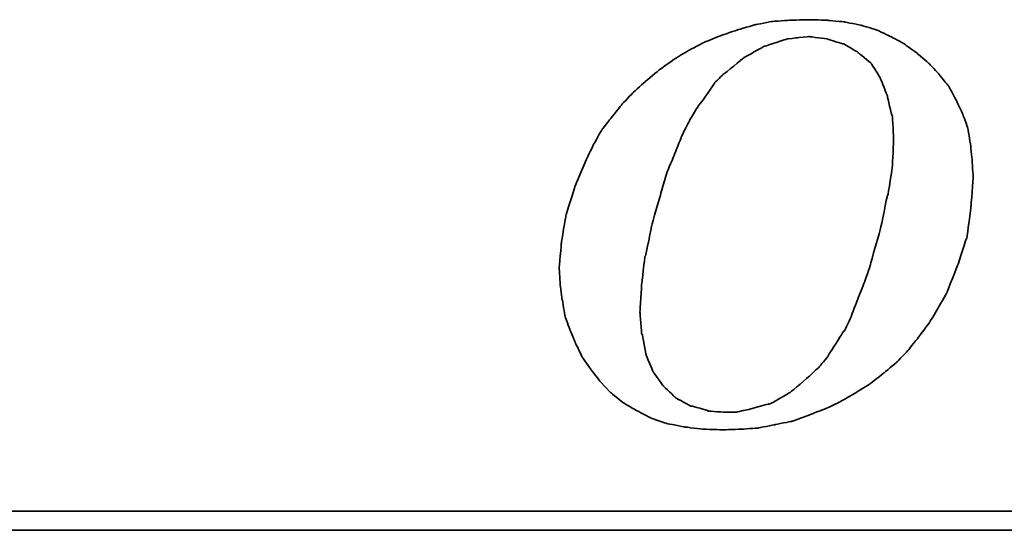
# Model space of a CAD drawing. Header units: millimetres. Extents: x 2505 to 2756, y 160 to 266.
# Tile 36 of 53: x 2685 to 2693, y 194 to 198. Entities that reach past the tile are written whole.
import ezdxf

# ---------------------------------------------------------------- set-up
doc = ezdxf.new("R2010")
doc.units = ezdxf.units.MM
doc.header["$LTSCALE"] = 0.2
doc.layers.add('2', color=7, linetype='Continuous')
doc.layers.add('layer 1', color=7, linetype='Continuous')

# ---------------------------------------------------------------- blocks, each defined once
blk = doc.blocks.new('TBI MOTION logo(完整正式版)')
at = {"layer": 'layer 1', "color": 22, "lineweight": 35}
for points, knots in [([(-11.34375, -6.98375), (-11.34375, -6.98375), (-10.91375, -7.43875), (-10.91375, -7.43875), (-10.91375, -7.43875), (-10.91375, -7.43875), (-10.38625, -7.87125), (-10.38625, -7.87125), (-10.38625, -7.87125), (-10.38625, -7.87125), (-9.81125, -8.20375), (-9.81125, -8.20375), (-9.81125, -8.20375), (-9.81125, -8.20375), (-9.21125, -8.51875), (-9.21125, -8.51875), (-9.21125, -8.51875), (-9.21125, -8.51875), (-8.51625, -8.75875), (-8.51625, -8.75875), (-8.51625, -8.75875), (-8.51625, -8.75875), (-7.77125, -8.90375), (-7.77125, -8.90375), (-7.77125, -8.90375), (-7.77125, -8.90375), (-6.97875, -8.99875), (-6.97875, -8.99875), (-6.97875, -8.99875), (-6.97875, -8.99875), (-6.14125, -9.02375), (-6.14125, -9.02375), (-6.14125, -9.02375), (-6.14125, -9.02375), (-5.37125, -8.99875), (-5.37125, -8.99875), (-5.37125, -8.99875), (-5.37125, -8.99875), (-4.65375, -8.94875), (-4.65375, -8.94875), (-4.65375, -8.94875), (-4.65375, -8.94875), (-3.93375, -8.80625), (-3.93375, -8.80625), (-3.93375, -8.80625), (-3.93375, -8.80625), (-3.21375, -8.66375), (-3.21375, -8.66375), (-3.21375, -8.66375), (-3.21375, -8.66375), (-2.49375, -8.39875), (-2.49375, -8.39875), (-2.49375, -8.39875), (-2.49375, -8.39875), (-1.79875, -8.13375), (-1.79875, -8.13375), (-1.79875, -8.13375), (-1.79875, -8.13375), (-1.17375, -7.84375), (-1.17375, -7.84375), (-1.17375, -7.84375), (-1.17375, -7.84375), (-0.52375, -7.46375), (-0.52375, -7.46375), (-0.52375, -7.46375), (-0.52375, -7.46375), (0.10124, -7.07875), (0.10124, -7.07875), (0.10124, -7.07875), (0.10124, -7.07875), (0.67625, -6.62375), (0.67625, -6.62375), (0.67625, -6.62375), (0.67625, -6.62375), (1.24874, -6.14375), (1.24874, -6.14375), (1.24874, -6.14375), (1.24874, -6.14375), (1.72874, -5.64125), (1.72874, -5.64125), (1.72874, -5.64125), (1.72874, -5.64125), (2.18624, -5.06375), (2.18624, -5.06375), (2.18624, -5.06375), (2.18624, -5.06375), (2.61625, -4.48874), (2.61625, -4.48874), (2.61625, -4.48874), (2.61625, -4.48874), (3.00125, -3.83874), (3.00125, -3.83874), (3.00125, -3.83874), (3.00125, -3.83874), (3.36124, -3.21374), (3.36124, -3.21374), (3.36124, -3.21374), (3.36124, -3.21374), (3.84374, -1.99125), (3.84374, -1.99125), (3.84374, -1.99125), (3.84374, -1.99125), (4.22625, -0.81875), (4.22625, -0.81875), (4.22625, -0.81875), (4.22625, -0.81875), (4.39125, 0.45624), (4.39125, 0.45624), (4.39125, 0.45624), (4.39125, 0.45624), (4.48874, 1.70124), (4.48874, 1.70124), (4.48874, 1.70124), (4.48874, 1.70124), (4.43874, 2.44625), (4.43874, 2.44625), (4.43874, 2.44625), (4.43874, 2.44625), (4.36874, 3.14125), (4.36874, 3.14125), (4.36874, 3.14125), (4.36874, 3.14125), (4.25125, 3.81125), (4.25125, 3.81125), (4.25125, 3.81125), (4.25125, 3.81125), (4.03124, 4.41125), (4.03124, 4.41125), (4.03124, 4.41125), (4.03124, 4.41125), (3.74374, 5.01125), (3.74374, 5.01125), (3.74374, 5.01125), (3.74374, 5.01125), (3.43124, 5.58875), (3.43124, 5.58875), (3.43124, 5.58875), (3.43124, 5.58875), (3.02625, 6.09125), (3.02625, 6.09125), (3.02625, 6.09125), (3.02625, 6.09125), (2.59374, 6.54875), (2.59374, 6.54875), (2.59374, 6.54875), (2.59374, 6.54875), (2.09124, 6.98125), (2.09124, 6.98125), (2.09124, 6.98125), (2.09124, 6.98125), (1.56124, 7.36625), (1.56124, 7.36625), (1.56124, 7.36625), (1.56124, 7.36625), (0.98624, 7.67625), (0.98624, 7.67625), (0.98624, 7.67625), (0.98624, 7.67625), (0.38624, 7.96375), (0.38624, 7.96375), (0.38624, 7.96375), (0.38624, 7.96375), (-0.25875, 8.15625), (-0.25875, 8.15625), (-0.25875, 8.15625), (-0.25875, 8.15625), (-0.98125, 8.30125), (-0.98125, 8.30125), (-0.98125, 8.30125), (-0.98125, 8.30125), (-1.70124, 8.37125), (-1.70124, 8.37125), (-1.70124, 8.37125), (-1.70124, 8.37125), (-2.49375, 8.39624), (-2.49375, 8.39624), (-2.49375, 8.39624), (-2.49375, 8.39624), (-3.28625, 8.37125), (-3.28625, 8.37125), (-3.28625, 8.37125), (-3.28625, 8.37125), (-4.05125, 8.32125), (-4.05125, 8.32125), (-4.05125, 8.32125), (-4.05125, 8.32125), (-4.77375, 8.18125), (-4.77375, 8.18125), (-4.77375, 8.18125), (-4.77375, 8.18125), (-5.51625, 7.96375), (-5.51625, 7.96375), (-5.51625, 7.96375), (-5.51625, 7.96375), (-6.21125, 7.72625), (-6.21125, 7.72625), (-6.21125, 7.72625), (-6.21125, 7.72625), (-6.92875, 7.43625), (-6.92875, 7.43625), (-6.92875, 7.43625), (-6.92875, 7.43625), (-7.57875, 7.10125), (-7.57875, 7.10125), (-7.57875, 7.10125), (-7.57875, 7.10125), (-8.24875, 6.69125), (-8.24875, 6.69125), (-8.24875, 6.69125), (-8.24875, 6.69125), (-8.84875, 6.26125), (-8.84875, 6.26125), (-8.84875, 6.26125), (-8.84875, 6.26125), (-9.42625, 5.78125), (-9.42625, 5.78125), (-9.42625, 5.78125), (-9.42625, 5.78125), (-9.95375, 5.30125), (-9.95375, 5.30125), (-9.95375, 5.30125), (-9.95375, 5.30125), (-10.43375, 4.79624), (-10.43375, 4.79624), (-10.43375, 4.79624), (-10.43375, 4.79624), (-10.88875, 4.22125), (-10.88875, 4.22125), (-10.88875, 4.22125), (-10.88875, 4.22125), (-11.29875, 3.69375), (-11.29875, 3.69375), (-11.29875, 3.69375), (-11.29875, 3.69375), (-11.63375, 3.09125), (-11.63375, 3.09125), (-11.63375, 3.09125), (-11.63375, 3.09125), (-11.91875, 2.49625), (-11.91875, 2.49625), (-11.91875, 2.49625), (-11.91875, 2.49625), (-12.44875, 1.24625), (-12.44875, 1.24625), (-12.44875, 1.24625), (-12.44875, 1.24625), (-12.80875, 0.06874), (-12.80875, 0.06874), (-12.80875, 0.06874), (-12.80875, 0.06874), (-12.99875, -1.07875), (-12.99875, -1.07875), (-12.99875, -1.07875), (-12.99875, -1.07875), (-13.09375, -2.18375), (-13.09375, -2.18375), (-13.09375, -2.18375), (-13.09375, -2.18375), (-13.04875, -2.85375), (-13.04875, -2.85375), (-13.04875, -2.85375), (-13.04875, -2.85375), (-12.97375, -3.50375), (-12.97375, -3.50375), (-12.97375, -3.50375), (-12.97375, -3.50375), (-12.95375, -3.50375), (-12.95375, -3.50375), (-12.95375, -3.50375), (-12.95375, -3.50375), (-12.85375, -4.17375), (-12.85375, -4.17375), (-12.85375, -4.17375), (-12.85375, -4.17375), (-12.63875, -4.77624), (-12.63875, -4.77624), (-12.63875, -4.77624), (-12.63875, -4.77624), (-12.39875, -5.35125), (-12.39875, -5.35125), (-12.39875, -5.35125), (-12.39875, -5.35125), (-12.11375, -5.92875), (-12.11375, -5.92875), (-12.11375, -5.92875), (-12.11375, -5.92875), (-11.75375, -6.45375), (-11.75375, -6.45375), (-11.75375, -6.45375), (-11.75375, -6.45375), (-11.34375, -6.98375), (-11.34375, -6.98375)], [0, 0, 0, 0, 0.01369863, 0.01369863, 0.01369863, 0.01369864, 0.02739726, 0.02739726, 0.02739726, 0.02739727, 0.04109589, 0.04109589, 0.04109589, 0.0410959, 0.05479452, 0.05479452, 0.05479452, 0.05479453, 0.06849315, 0.06849315, 0.06849315, 0.06849316, 0.08219178, 0.08219178, 0.08219178, 0.08219179, 0.09589041, 0.09589041, 0.09589041, 0.09589042, 0.10958904, 0.10958904, 0.10958904, 0.10958905, 0.12328767, 0.12328767, 0.12328767, 0.12328768, 0.1369863, 0.1369863, 0.1369863, 0.13698631, 0.15068493, 0.15068493, 0.15068493, 0.15068494, 0.16438356, 0.16438356, 0.16438356, 0.16438357, 0.17808219, 0.17808219, 0.17808219, 0.1780822, 0.19178082, 0.19178082, 0.19178082, 0.19178083, 0.20547945, 0.20547945, 0.20547945, 0.20547946, 0.21917808, 0.21917808, 0.21917808, 0.21917809, 0.23287671, 0.23287671, 0.23287671, 0.23287672, 0.24657534, 0.24657534, 0.24657534, 0.24657535, 0.26027397, 0.26027397, 0.26027397, 0.26027398, 0.2739726, 0.2739726, 0.2739726, 0.27397261, 0.28767123, 0.28767123, 0.28767123, 0.28767124, 0.30136986, 0.30136986, 0.30136986, 0.30136987, 0.31506849, 0.31506849, 0.31506849, 0.3150685, 0.32876712, 0.32876712, 0.32876712, 0.32876713, 0.34246575, 0.34246575, 0.34246575, 0.34246576, 0.35616438, 0.35616438, 0.35616438, 0.35616439, 0.36986301, 0.36986301, 0.36986301, 0.36986302, 0.38356164, 0.38356164, 0.38356164, 0.38356165, 0.39726027, 0.39726027, 0.39726027, 0.39726028, 0.4109589, 0.4109589, 0.4109589, 0.41095891, 0.42465753, 0.42465753, 0.42465753, 0.42465754, 0.43835616, 0.43835616, 0.43835616, 0.43835617, 0.45205479, 0.45205479, 0.45205479, 0.4520548, 0.46575342, 0.46575342, 0.46575342, 0.46575343, 0.47945205, 0.47945205, 0.47945205, 0.47945206, 0.49315068, 0.49315068, 0.49315068, 0.49315069, 0.50684932, 0.50684932, 0.50684932, 0.50684933, 0.52054795, 0.52054795, 0.52054795, 0.52054796, 0.53424658, 0.53424658, 0.53424658, 0.53424659, 0.54794521, 0.54794521, 0.54794521, 0.54794522, 0.56164384, 0.56164384, 0.56164384, 0.56164385, 0.57534247, 0.57534247, 0.57534247, 0.57534248, 0.5890411, 0.5890411, 0.5890411, 0.58904111, 0.60273973, 0.60273973, 0.60273973, 0.60273974, 0.61643836, 0.61643836, 0.61643836, 0.61643837, 0.63013699, 0.63013699, 0.63013699, 0.630137, 0.64383562, 0.64383562, 0.64383562, 0.64383563, 0.65753425, 0.65753425, 0.65753425, 0.65753426, 0.67123288, 0.67123288, 0.67123288, 0.67123289, 0.68493151, 0.68493151, 0.68493151, 0.68493152, 0.69863014, 0.69863014, 0.69863014, 0.69863015, 0.71232877, 0.71232877, 0.71232877, 0.71232878, 0.7260274, 0.7260274, 0.7260274, 0.72602741, 0.73972603, 0.73972603, 0.73972603, 0.73972604, 0.75342466, 0.75342466, 0.75342466, 0.75342467, 0.76712329, 0.76712329, 0.76712329, 0.7671233, 0.78082192, 0.78082192, 0.78082192, 0.78082193, 0.79452055, 0.79452055, 0.79452055, 0.79452056, 0.80821918, 0.80821918, 0.80821918, 0.80821919, 0.82191781, 0.82191781, 0.82191781, 0.82191782, 0.83561644, 0.83561644, 0.83561644, 0.83561645, 0.84931507, 0.84931507, 0.84931507, 0.84931508, 0.8630137, 0.8630137, 0.8630137, 0.86301371, 0.87671233, 0.87671233, 0.87671233, 0.87671234, 0.89041096, 0.89041096, 0.89041096, 0.89041097, 0.90410959, 0.90410959, 0.90410959, 0.9041096, 0.91780822, 0.91780822, 0.91780822, 0.91780823, 0.93150685, 0.93150685, 0.93150685, 0.93150686, 0.94520548, 0.94520548, 0.94520548, 0.94520549, 0.95890411, 0.95890411, 0.95890411, 0.95890412, 0.97260274, 0.97260274, 0.97260274, 0.97260275, 0.98630137, 0.98630137, 0.98630137, 0.98630138, 1, 1, 1, 1]), ([(-8.77875, 1.03124), (-8.77875, 1.03124), (-8.51625, 1.89625), (-8.51625, 1.89625), (-8.51625, 1.89625), (-8.51625, 1.89625), (-8.20375, 2.66375), (-8.20375, 2.66375), (-8.20375, 2.66375), (-8.20375, 2.66375), (-7.91625, 3.38125), (-7.91625, 3.38125), (-7.91625, 3.38125), (-7.91625, 3.38125), (-7.91625, 3.40624), (-7.91625, 3.40624), (-7.91625, 3.40624), (-7.91625, 3.40624), (-7.57875, 4.07624), (-7.57875, 4.07624), (-7.57875, 4.07624), (-7.57875, 4.07624), (-7.24375, 4.65125), (-7.24375, 4.65125), (-7.24375, 4.65125), (-7.24375, 4.65125), (-7.21875, 4.65125), (-7.21875, 4.65125), (-7.21875, 4.65125), (-7.21875, 4.65125), (-7.21875, 4.67624), (-7.21875, 4.67624), (-7.21875, 4.67624), (-7.21875, 4.67624), (-6.83625, 5.20375), (-6.83625, 5.20375), (-6.83625, 5.20375), (-6.83625, 5.20375), (-6.49875, 5.68625), (-6.49875, 5.68625), (-6.49875, 5.68625), (-6.49875, 5.68625), (-6.49875, 5.70625), (-6.49875, 5.70625), (-6.49875, 5.70625), (-6.49875, 5.70625), (-6.11625, 6.09125), (-6.11625, 6.09125), (-6.11625, 6.09125), (-6.11625, 6.09125), (-6.09125, 6.09125), (-6.09125, 6.09125), (-6.09125, 6.09125), (-6.09125, 6.09125), (-5.27375, 6.76625), (-5.27375, 6.76625), (-5.27375, 6.76625), (-5.27375, 6.76625), (-5.24875, 6.76625), (-5.24875, 6.76625), (-5.24875, 6.76625), (-5.24875, 6.76625), (-5.24875, 6.78625), (-5.24875, 6.78625), (-5.24875, 6.78625), (-5.24875, 6.78625), (-4.38875, 7.26624), (-4.38875, 7.26624), (-4.38875, 7.26624), (-4.38875, 7.26624), (-4.36125, 7.26624), (-4.36125, 7.26624), (-4.36125, 7.26624), (-4.36125, 7.26624), (-3.93375, 7.41125), (-3.93375, 7.41125), (-3.93375, 7.41125), (-3.93375, 7.41125), (-3.47375, 7.55625), (-3.47375, 7.55625), (-3.47375, 7.55625), (-3.47375, 7.55625), (-3.45375, 7.55625), (-3.45375, 7.55625), (-3.45375, 7.55625), (-3.45375, 7.55625), (-3.42875, 7.58124), (-3.42875, 7.58124), (-3.42875, 7.58124), (-3.42875, 7.58124), (-2.97375, 7.62625), (-2.97375, 7.62625), (-2.97375, 7.62625), (-2.97375, 7.62625), (-2.49375, 7.67625), (-2.49375, 7.67625), (-2.49375, 7.67625), (-2.49375, 7.67625), (-2.46875, 7.67625), (-2.46875, 7.67625), (-2.46875, 7.67625), (-2.46875, 7.67625), (-1.70124, 7.58124), (-1.70124, 7.58124), (-1.70124, 7.58124), (-1.70124, 7.58124), (-1.67875, 7.55625), (-1.67875, 7.55625), (-1.67875, 7.55625), (-1.67875, 7.55625), (-1.65375, 7.55625), (-1.65375, 7.55625), (-1.65375, 7.55625), (-1.65375, 7.55625), (-1.03125, 7.36625), (-1.03125, 7.36625), (-1.03125, 7.36625), (-1.03125, 7.36625), (-1.00625, 7.36625), (-1.00625, 7.36625), (-1.00625, 7.36625), (-1.00625, 7.36625), (-0.43124, 7.02624), (-0.43124, 7.02624), (-0.43124, 7.02624), (-0.43124, 7.02624), (-0.40625, 7.00624), (-0.40625, 7.00624), (-0.40625, 7.00624), (-0.40625, 7.00624), (0.12124, 6.57124), (0.12124, 6.57124), (0.12124, 6.57124), (0.12124, 6.57124), (0.14624, 6.54875), (0.14624, 6.54875), (0.14624, 6.54875), (0.14624, 6.54875), (0.17124, 6.52375), (0.17124, 6.52375), (0.17124, 6.52375), (0.17124, 6.52375), (0.55625, 5.89875), (0.55625, 5.89875), (0.55625, 5.89875), (0.55625, 5.89875), (0.55625, 5.87625), (0.55625, 5.87625), (0.55625, 5.87625), (0.55625, 5.87625), (0.84124, 5.15625), (0.84124, 5.15625), (0.84124, 5.15625), (0.84124, 5.15625), (0.84124, 5.13125), (0.84124, 5.13125), (0.84124, 5.13125), (0.84124, 5.13125), (1.03624, 4.31875), (1.03624, 4.31875), (1.03624, 4.31875), (1.03624, 4.31875), (1.05624, 4.31875), (1.05624, 4.31875), (1.05624, 4.31875), (1.05624, 4.31875), (1.05624, 4.29125), (1.05624, 4.29125), (1.05624, 4.29125), (1.05624, 4.29125), (1.10625, 3.33125), (1.10625, 3.33125), (1.10625, 3.33125), (1.10625, 3.33125), (1.10625, 3.30875), (1.10625, 3.30875), (1.10625, 3.30875), (1.10625, 3.30875), (1.05624, 2.20624), (1.05624, 2.20624), (1.05624, 2.20624), (1.05624, 2.20624), (1.05624, 2.18124), (1.05624, 2.18124), (1.05624, 2.18124), (1.05624, 2.18124), (0.86624, 0.93624), (0.86624, 0.93624), (0.86624, 0.93624), (0.86624, 0.93624), (0.84124, 0.93624), (0.84124, 0.93624), (0.84124, 0.93624), (0.84124, 0.93624), (0.55625, -0.45874), (0.55625, -0.45874), (0.55625, -0.45874), (0.55625, -0.45874), (0.12124, -1.99125), (0.12124, -1.99125), (0.12124, -1.99125), (0.12124, -1.99125), (0.12124, -2.01874), (0.12124, -2.01874), (0.12124, -2.01874), (0.12124, -2.01874), (-0.13874, -2.78375), (-0.13874, -2.78375), (-0.13874, -2.78375), (-0.13874, -2.78375), (-0.43124, -3.50375), (-0.43124, -3.50375), (-0.43124, -3.50375), (-0.43124, -3.50375), (-0.69375, -4.19875), (-0.69375, -4.19875), (-0.69375, -4.19875), (-0.69375, -4.19875), (-0.69375, -4.22375), (-0.69375, -4.22375), (-0.69375, -4.22375), (-0.69375, -4.22375), (-0.98125, -4.82374), (-0.98125, -4.82374), (-0.98125, -4.82374), (-0.98125, -4.82374), (-1.00625, -4.82374), (-1.00625, -4.82374), (-1.00625, -4.82374), (-1.00625, -4.82374), (-1.33875, -5.35125), (-1.33875, -5.35125), (-1.33875, -5.35125), (-1.33875, -5.35125), (-1.67875, -5.87875), (-1.67875, -5.87875), (-1.67875, -5.87875), (-1.67875, -5.87875), (-1.67875, -5.90375), (-1.67875, -5.90375), (-1.67875, -5.90375), (-1.67875, -5.90375), (-2.05875, -6.35875), (-2.05875, -6.35875), (-2.05875, -6.35875), (-2.05875, -6.35875), (-2.08375, -6.38375), (-2.08375, -6.38375), (-2.08375, -6.38375), (-2.08375, -6.38375), (-2.46875, -6.74375), (-2.46875, -6.74375), (-2.46875, -6.74375), (-2.46875, -6.74375), (-3.25875, -7.41625), (-3.25875, -7.41625), (-3.25875, -7.41625), (-3.25875, -7.41625), (-3.28625, -7.43875), (-3.28625, -7.43875), (-3.28625, -7.43875), (-3.28625, -7.43875), (-4.12375, -7.91875), (-4.12375, -7.91875), (-4.12375, -7.91875), (-4.12375, -7.91875), (-4.14875, -7.91875), (-4.14875, -7.91875), (-4.14875, -7.91875), (-4.14875, -7.91875), (-4.17125, -7.91875), (-4.17125, -7.91875), (-4.17125, -7.91875), (-4.17125, -7.91875), (-5.03375, -8.15875), (-5.03375, -8.15875), (-5.03375, -8.15875), (-5.03375, -8.15875), (-5.51625, -8.25625), (-5.51625, -8.25625), (-5.51625, -8.25625), (-5.51625, -8.25625), (-5.54125, -8.27875), (-5.54125, -8.27875), (-5.54125, -8.27875), (-5.54125, -8.27875), (-5.56375, -8.27875), (-5.56375, -8.27875), (-5.56375, -8.27875), (-5.56375, -8.27875), (-5.99625, -8.27875), (-5.99625, -8.27875), (-5.99625, -8.27875), (-5.99625, -8.27875), (-6.76375, -8.23125), (-6.76375, -8.23125), (-6.76375, -8.23125), (-6.76375, -8.23125), (-6.78875, -8.23125), (-6.78875, -8.23125), (-6.78875, -8.23125), (-6.78875, -8.23125), (-6.78875, -8.20375), (-6.78875, -8.20375), (-6.78875, -8.20375), (-6.78875, -8.20375), (-7.45875, -8.01375), (-7.45875, -8.01375), (-7.45875, -8.01375), (-7.45875, -8.01375), (-7.48375, -8.01375), (-7.48375, -8.01375), (-7.48375, -8.01375), (-7.48375, -8.01375), (-7.50875, -8.01375), (-7.50875, -8.01375), (-7.50875, -8.01375), (-7.50875, -8.01375), (-8.13125, -7.67875), (-8.13125, -7.67875), (-8.13125, -7.67875), (-8.13125, -7.67875), (-8.15625, -7.65375), (-8.15625, -7.65375), (-8.15625, -7.65375), (-8.15625, -7.65375), (-8.65875, -7.17375), (-8.65875, -7.17375), (-8.65875, -7.17375), (-8.65875, -7.17375), (-8.68375, -7.14875), (-8.68375, -7.14875), (-8.68375, -7.14875), (-8.68375, -7.14875), (-9.08875, -6.57375), (-9.08875, -6.57375), (-9.08875, -6.57375), (-9.08875, -6.57375), (-9.11375, -6.54875), (-9.11375, -6.54875), (-9.11375, -6.54875), (-9.11375, -6.54875), (-9.11375, -6.52875), (-9.11375, -6.52875), (-9.11375, -6.52875), (-9.11375, -6.52875), (-9.40375, -5.85375), (-9.40375, -5.85375), (-9.40375, -5.85375), (-9.40375, -5.85375), (-9.40375, -5.82875), (-9.40375, -5.82875), (-9.40375, -5.82875), (-9.40375, -5.82875), (-9.56875, -4.96875), (-9.56875, -4.96875), (-9.56875, -4.96875), (-9.56875, -4.96875), (-9.59375, -4.94375), (-9.59375, -4.94375), (-9.59375, -4.94375), (-9.59375, -4.94375), (-9.66375, -4.03375), (-9.66375, -4.03375), (-9.66375, -4.03375), (-9.66375, -4.03375), (-9.66375, -4.00875), (-9.66375, -4.00875), (-9.66375, -4.00875), (-9.66375, -4.00875), (-9.59375, -2.85375), (-9.59375, -2.85375), (-9.59375, -2.85375), (-9.59375, -2.85375), (-9.45125, -1.65875), (-9.45125, -1.65875), (-9.45125, -1.65875), (-9.45125, -1.65875), (-9.42625, -1.63375), (-9.42625, -1.63375), (-9.42625, -1.63375), (-9.42625, -1.63375), (-9.16125, -0.33875), (-9.16125, -0.33875), (-9.16125, -0.33875), (-9.16125, -0.33875), (-8.77875, 1.00624), (-8.77875, 1.00624), (-8.77875, 1.00624), (-8.77875, 1.00624), (-8.77875, 1.03124), (-8.77875, 1.03124)], [0, 0, 0, 0, 0.01020408, 0.01020408, 0.01020408, 0.01020409, 0.02040816, 0.02040816, 0.02040816, 0.02040817, 0.03061224, 0.03061224, 0.03061224, 0.03061225, 0.04081633, 0.04081633, 0.04081633, 0.04081634, 0.05102041, 0.05102041, 0.05102041, 0.05102042, 0.06122449, 0.06122449, 0.06122449, 0.0612245, 0.07142857, 0.07142857, 0.07142857, 0.07142858, 0.08163265, 0.08163265, 0.08163265, 0.08163266, 0.09183673, 0.09183673, 0.09183673, 0.09183674, 0.10204082, 0.10204082, 0.10204082, 0.10204083, 0.1122449, 0.1122449, 0.1122449, 0.11224491, 0.12244898, 0.12244898, 0.12244898, 0.12244899, 0.13265306, 0.13265306, 0.13265306, 0.13265307, 0.14285714, 0.14285714, 0.14285714, 0.14285715, 0.15306122, 0.15306122, 0.15306122, 0.15306123, 0.16326531, 0.16326531, 0.16326531, 0.16326532, 0.17346939, 0.17346939, 0.17346939, 0.1734694, 0.18367347, 0.18367347, 0.18367347, 0.18367348, 0.19387755, 0.19387755, 0.19387755, 0.19387756, 0.20408163, 0.20408163, 0.20408163, 0.20408164, 0.21428571, 0.21428571, 0.21428571, 0.21428572, 0.2244898, 0.2244898, 0.2244898, 0.22448981, 0.23469388, 0.23469388, 0.23469388, 0.23469389, 0.24489796, 0.24489796, 0.24489796, 0.24489797, 0.25510204, 0.25510204, 0.25510204, 0.25510205, 0.26530612, 0.26530612, 0.26530612, 0.26530613, 0.2755102, 0.2755102, 0.2755102, 0.27551021, 0.28571429, 0.28571429, 0.28571429, 0.2857143, 0.29591837, 0.29591837, 0.29591837, 0.29591838, 0.30612245, 0.30612245, 0.30612245, 0.30612246, 0.31632653, 0.31632653, 0.31632653, 0.31632654, 0.32653061, 0.32653061, 0.32653061, 0.32653062, 0.33673469, 0.33673469, 0.33673469, 0.3367347, 0.34693878, 0.34693878, 0.34693878, 0.34693879, 0.35714286, 0.35714286, 0.35714286, 0.35714287, 0.36734694, 0.36734694, 0.36734694, 0.36734695, 0.37755102, 0.37755102, 0.37755102, 0.37755103, 0.3877551, 0.3877551, 0.3877551, 0.38775511, 0.39795918, 0.39795918, 0.39795918, 0.39795919, 0.40816327, 0.40816327, 0.40816327, 0.40816328, 0.41836735, 0.41836735, 0.41836735, 0.41836736, 0.42857143, 0.42857143, 0.42857143, 0.42857144, 0.43877551, 0.43877551, 0.43877551, 0.43877552, 0.44897959, 0.44897959, 0.44897959, 0.4489796, 0.45918367, 0.45918367, 0.45918367, 0.45918368, 0.46938776, 0.46938776, 0.46938776, 0.46938777, 0.47959184, 0.47959184, 0.47959184, 0.47959185, 0.48979592, 0.48979592, 0.48979592, 0.48979593, 0.5, 0.5, 0.5, 0.50000001, 0.51020408, 0.51020408, 0.51020408, 0.51020409, 0.52040816, 0.52040816, 0.52040816, 0.52040817, 0.53061224, 0.53061224, 0.53061224, 0.53061225, 0.54081633, 0.54081633, 0.54081633, 0.54081634, 0.55102041, 0.55102041, 0.55102041, 0.55102042, 0.56122449, 0.56122449, 0.56122449, 0.5612245, 0.57142857, 0.57142857, 0.57142857, 0.57142858, 0.58163265, 0.58163265, 0.58163265, 0.58163266, 0.59183673, 0.59183673, 0.59183673, 0.59183674, 0.60204082, 0.60204082, 0.60204082, 0.60204083, 0.6122449, 0.6122449, 0.6122449, 0.61224491, 0.62244898, 0.62244898, 0.62244898, 0.62244899, 0.63265306, 0.63265306, 0.63265306, 0.63265307, 0.64285714, 0.64285714, 0.64285714, 0.64285715, 0.65306122, 0.65306122, 0.65306122, 0.65306123, 0.66326531, 0.66326531, 0.66326531, 0.66326532, 0.67346939, 0.67346939, 0.67346939, 0.6734694, 0.68367347, 0.68367347, 0.68367347, 0.68367348, 0.69387755, 0.69387755, 0.69387755, 0.69387756, 0.70408163, 0.70408163, 0.70408163, 0.70408164, 0.71428571, 0.71428571, 0.71428571, 0.71428572, 0.7244898, 0.7244898, 0.7244898, 0.72448981, 0.73469388, 0.73469388, 0.73469388, 0.73469389, 0.74489796, 0.74489796, 0.74489796, 0.74489797, 0.75510204, 0.75510204, 0.75510204, 0.75510205, 0.76530612, 0.76530612, 0.76530612, 0.76530613, 0.7755102, 0.7755102, 0.7755102, 0.77551021, 0.78571429, 0.78571429, 0.78571429, 0.7857143, 0.79591837, 0.79591837, 0.79591837, 0.79591838, 0.80612245, 0.80612245, 0.80612245, 0.80612246, 0.81632653, 0.81632653, 0.81632653, 0.81632654, 0.82653061, 0.82653061, 0.82653061, 0.82653062, 0.83673469, 0.83673469, 0.83673469, 0.8367347, 0.84693878, 0.84693878, 0.84693878, 0.84693879, 0.85714286, 0.85714286, 0.85714286, 0.85714287, 0.86734694, 0.86734694, 0.86734694, 0.86734695, 0.87755102, 0.87755102, 0.87755102, 0.87755103, 0.8877551, 0.8877551, 0.8877551, 0.88775511, 0.89795918, 0.89795918, 0.89795918, 0.89795919, 0.90816327, 0.90816327, 0.90816327, 0.90816328, 0.91836735, 0.91836735, 0.91836735, 0.91836736, 0.92857143, 0.92857143, 0.92857143, 0.92857144, 0.93877551, 0.93877551, 0.93877551, 0.93877552, 0.94897959, 0.94897959, 0.94897959, 0.9489796, 0.95918367, 0.95918367, 0.95918367, 0.95918368, 0.96938776, 0.96938776, 0.96938776, 0.96938777, 0.97959184, 0.97959184, 0.97959184, 0.97959185, 0.98979592, 0.98979592, 0.98979592, 0.98979593, 1, 1, 1, 1]), ([(75.90875, -9.47875), (75.90875, -9.47875), (75.90875, -12.28625), (75.90875, -12.28625), (75.90875, -12.28625), (75.90875, -12.28625), (75.90875, -12.47875), (75.90875, -12.47875), (75.90875, -12.47875), (75.90875, -12.47875), (75.71625, -12.47875), (75.71625, -12.47875), (75.71625, -12.47875), (75.71625, -12.47875), (-88.32875, -12.47875), (-88.32875, -12.47875), (-88.32875, -12.47875), (-88.32875, -12.47875), (-88.32875, -13.29375), (-88.32875, -13.29375), (-88.32875, -13.29375), (-88.32875, -13.29375), (82.89125, -13.29375), (82.89125, -13.29375), (82.89125, -13.29375), (82.89125, -13.29375), (75.90875, -9.47875), (75.90875, -9.47875)], [0, 0, 0, 0, 0.14285714, 0.14285714, 0.14285714, 0.14285715, 0.28571429, 0.28571429, 0.28571429, 0.2857143, 0.42857143, 0.42857143, 0.42857143, 0.42857144, 0.57142857, 0.57142857, 0.57142857, 0.57142858, 0.71428571, 0.71428571, 0.71428571, 0.71428572, 0.85714286, 0.85714286, 0.85714286, 0.85714287, 1, 1, 1, 1])]:
    blk.add_open_spline(points, degree=3, knots=knots, dxfattribs=at)

msp = doc.modelspace()

# ---------------------------------------------------------------- block references
at = {"layer": '2', "xscale": 0.1852549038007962, "yscale": 0.1852549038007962, "zscale": 0.1852549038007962}
msp.add_blockref('TBI MOTION logo(完整正式版)', (2692.0285, 196.6021), dxfattribs=at)

doc.saveas('drawing.dxf')
